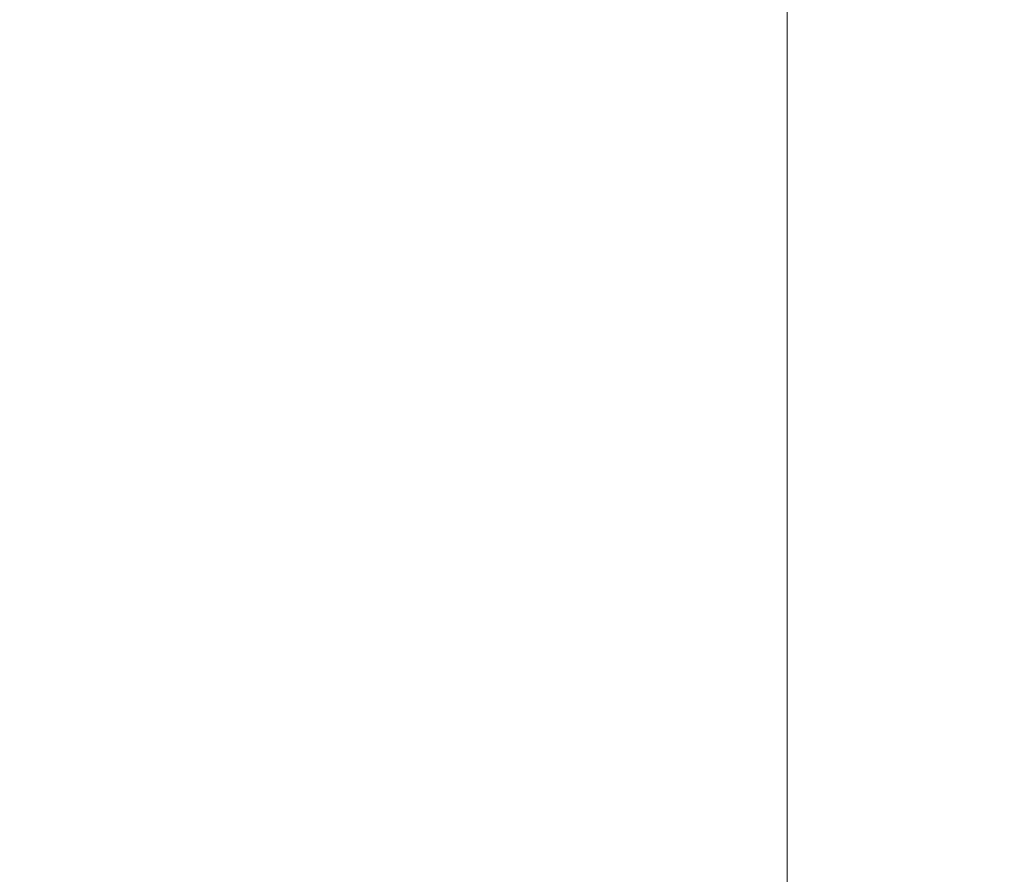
# Model space of a CAD drawing. Header units: inches. Extents: x -64 to 166, y 653 to 805.
# Tile 132 of 256: x -10.099101 to -10.09874, y 657.727226 to 657.72754. Entities that reach past the tile are written whole.
import ezdxf

# ---------------------------------------------------------------- set-up
doc = ezdxf.new("R2010")
doc.units = ezdxf.units.IN
doc.header["$MEASUREMENT"] = 0
doc.layers.add('A-FLOR-HRAL', color=1, linetype='Continuous', lineweight=9)

# ---------------------------------------------------------------- blocks, each defined once
blk = doc.blocks.new('Railing - 4_ x 4_-1398799-_3D_')
at = {"layer": 'A-FLOR-HRAL'}
mesh = blk.add_polyface(dxfattribs=at)
corners = [(2.48046881, 2.48046881, 36.84715176), (2.35546875, 2.35546875, 36.84715176), (-2.35546875, 2.35546875, 36.84715176), (-2.48046881, 2.48046881, 36.84715176)]
mesh.append_faces([[corners[k] for k in face] for face in [(0, 1, 2, 3)]])
mesh = blk.add_polyface(dxfattribs=at)
corners = [(2.35546875, 2.35546875, 36.84715176), (2.34920079, 2.34920079, 36.79152203), (2.33071089, 2.33071089, 36.73868179), (2.30092657, 2.30092657, 36.69128036), (2.26134127, 2.26134127, 36.65169525), (2.21393967, 2.21393967, 36.62190914), (2.1610989, 2.1610989, 36.60342121), (2.10546881, 2.10546881, 36.59715271), (-2.10546881, 2.10546881, 36.59715271), (-2.1610989, 2.1610989, 36.60342121), (-2.21393967, 2.21393967, 36.62190914), (-2.26134127, 2.26134127, 36.65169525), (-2.30092657, 2.30092657, 36.69128036), (-2.33071089, 2.33071089, 36.73868179), (-2.34920079, 2.34920079, 36.79152203), (-2.35546875, 2.35546875, 36.84715176)]
mesh.append_faces([[corners[k] for k in face] for face in [(1, 14, 15, 0)]], dxfattribs={"vtx0": -1})
mesh.append_faces([[corners[k] for k in face] for face in [(6, 9, 10, 5), (5, 10, 11, 4), (4, 11, 12, 3), (3, 12, 13, 2), (2, 13, 14, 1)]], dxfattribs={"vtx0": -1, "vtx2": -1})
mesh.append_faces([[corners[k] for k in face] for face in [(7, 8, 9, 6)]], dxfattribs={"vtx2": -1})
blk = doc.blocks.new('Railing - Railing-1497174-_3D_')
at = {"rotation": 89.99999999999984}
blk.add_blockref('Railing - 4_ x 4_-1398799-_3D_', (-7.7433508, 657.72782221, 1235.06534747), dxfattribs=at)

msp = doc.modelspace()

# ---------------------------------------------------------------- block references
at = {"layer": 'A-FLOR-HRAL'}
msp.add_blockref('Railing - Railing-1497174-_3D_', (0, 0), dxfattribs=at)

doc.saveas('drawing.dxf')
